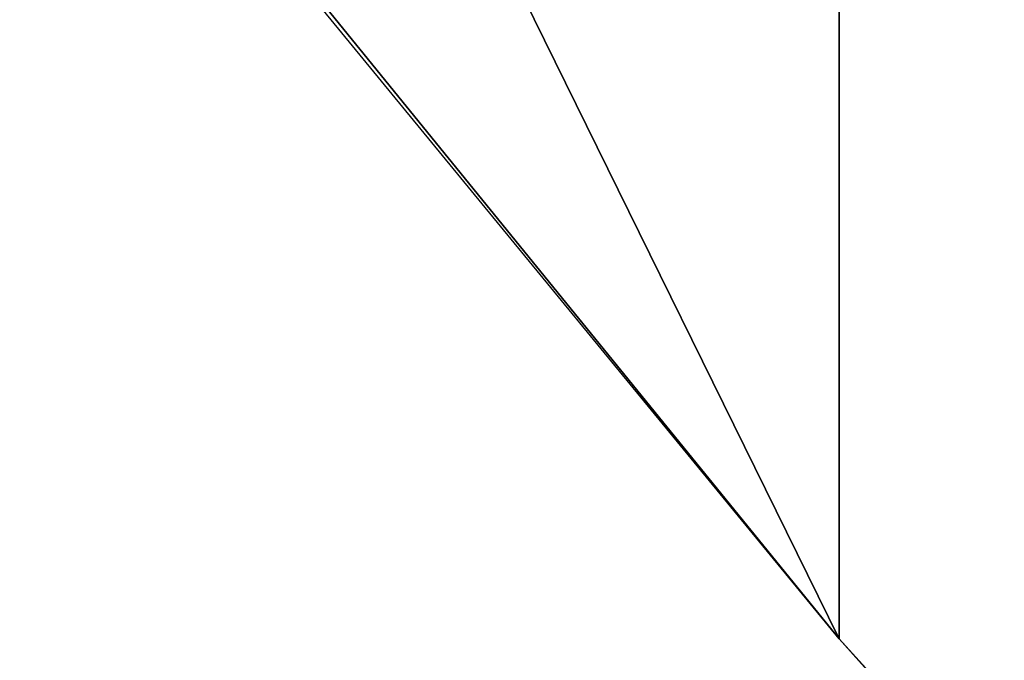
# Model space of a CAD drawing. Header units: millimetres. Extents: x -104 to 86, y -98 to 93.
# Tile 214 of 256: x -55.68728 to -55.67857, y -39.1255 to -39.11983. Entities that reach past the tile are written whole.
import ezdxf

# ---------------------------------------------------------------- set-up
doc = ezdxf.new("R2010")
doc.units = ezdxf.units.MM
doc.header["$LTSCALE"] = 25.4
doc.layers.get('0').update_dxf_attribs({"true_color": 0xff5454})

# ---------------------------------------------------------------- blocks, each defined once
blk = doc.blocks.new('BOX-ES111-I-7648-9495-9497.STL')
at = {"color": 18, "true_color": 0x000000}
mesh = blk.add_polyface(dxfattribs=at)
corners = [(-58.7337036, -32.923378, 64.1742096), (-55.6800308, -36.69981, 65.8432922), (-55.6800308, -39.125309, 60.3554001)]
mesh.append_faces([[corners[k] for k in face] for face in [(0, 1, 2)]], dxfattribs={"color": 18})
mesh = blk.add_polyface(dxfattribs=at)
corners = [(-58.7337036, -32.923378, 64.1742096), (-55.6800308, -39.125309, 60.3554001), (-58.5499153, -35.5961418, 58.7956047)]
mesh.append_faces([[corners[k] for k in face] for face in [(0, 1, 2)]], dxfattribs={"color": 18})
mesh = blk.add_polyface(dxfattribs=at)
corners = [(-58.5499153, -35.5961418, 58.7956047), (-55.6800308, -39.125309, 60.3554001), (-58.5559692, -35.6211967, 58.7491493)]
mesh.append_faces([[corners[k] for k in face] for face in [(0, 1, 2)]], dxfattribs={"color": 18})
mesh = blk.add_polyface(dxfattribs=at)
corners = [(-55.6800308, -36.69981, 65.8432922), (-52.2872086, -40.2257729, 67.4016724), (-54.3317146, -40.5995064, 61.0069542)]
mesh.append_faces([[corners[k] for k in face] for face in [(0, 1, 2)]], dxfattribs={"color": 18})
mesh = blk.add_polyface(dxfattribs=at)
corners = [(-55.6800308, -36.69981, 65.8432922), (-54.3317146, -40.5995064, 61.0069542), (-55.6800308, -39.125309, 60.3554001)]
mesh.append_faces([[corners[k] for k in face] for face in [(0, 1, 2)]], dxfattribs={"color": 18})
mesh = blk.add_polyface(dxfattribs=at)
corners = [(-55.6800308, -39.125309, 60.3554001), (-54.3317146, -40.5995064, 61.0069542), (-54.3372574, -40.6251678, 60.9607697)]
mesh.append_faces([[corners[k] for k in face] for face in [(0, 1, 2)]], dxfattribs={"color": 18})
blk = doc.blocks.new('Grupuj#1')
at = {"color": 0}
blk.add_blockref('BOX-ES111-I-7648-9495-9497.STL', (103.9735641, 97.8499985, -14.7258797), dxfattribs=at)

msp = doc.modelspace()

# ---------------------------------------------------------------- block references
at = {"color": 0}
msp.add_blockref('Grupuj#1', (-103.9735641, -97.8499985, 14.7258797), dxfattribs=at)

doc.saveas('drawing.dxf')
